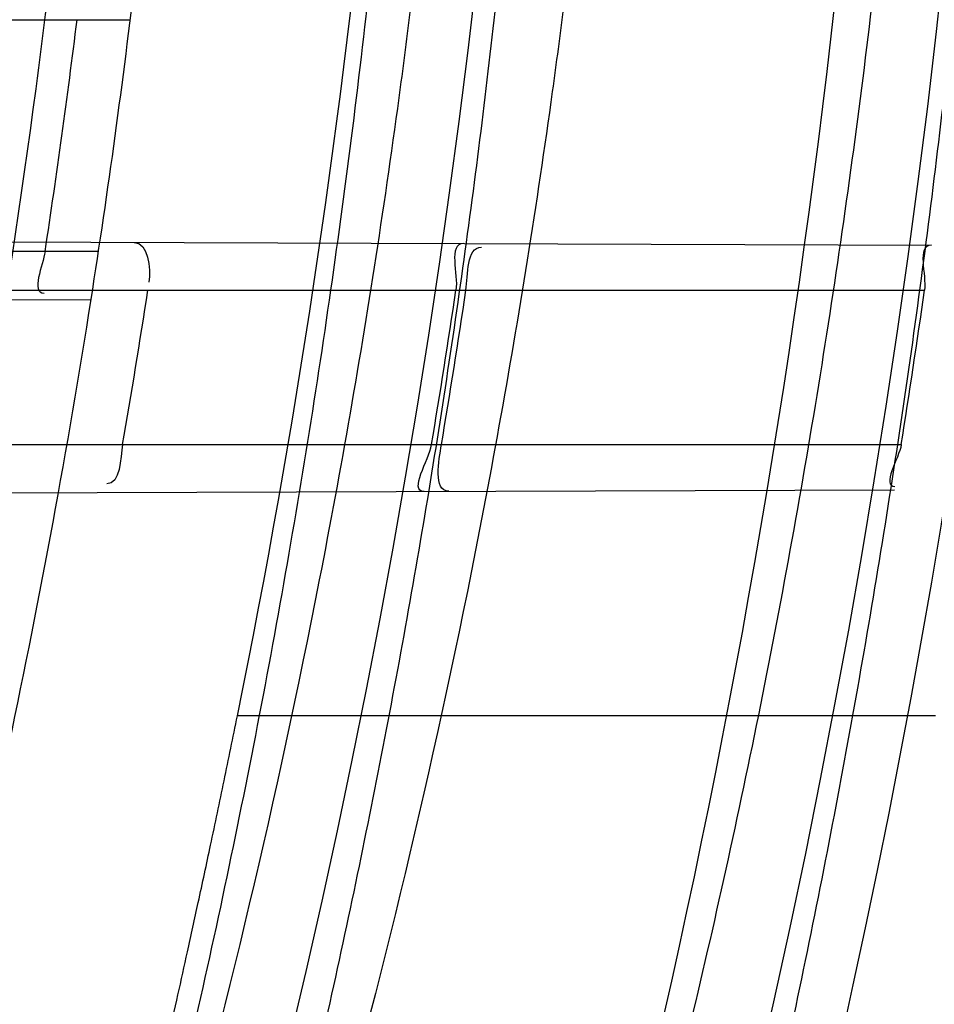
# Model space of a CAD drawing. Header units: millimetres. Extents: x 0 to 297, y 0 to 210.
# Tile 92 of 256: x 147.7758 to 147.8054, y 92.811 to 92.8429. Entities that reach past the tile are written whole.
import ezdxf

# ---------------------------------------------------------------- set-up
doc = ezdxf.new("R2010")
doc.units = ezdxf.units.MM
doc.header["$LTSCALE"] = 16.335
doc.layers.get('0').update_dxf_attribs({"linetype": 'CONTINUOUS'})
for name, color, linetype in [('01_GLOBAL', 7, 'CONTINUOUS'), ('INTFCLR_1', 7, 'CONTINUOUS'), ('INTFCLR_144815', 7, 'CONTINUOUS')]:
    doc.layers.add(name, color=color, linetype=linetype)

msp = doc.modelspace()

# ---------------------------------------------------------------- linework, layer by layer
at = {"color": 7, "linetype": 'Continuous'}
msp.add_circle((148.2308034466, 92.1164639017), 1.9, dxfattribs=at)
at = {"color": 9, "linetype": 'Continuous'}
msp.add_arc((148.2308034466, 92.1164639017), 1.8756493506, 92.9674534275, 177.0325465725, dxfattribs=at)
at = {"layer": '01_GLOBAL', "color": 7, "linetype": 'Continuous'}
msp.add_circle((148.2308034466, 92.1164639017), 1.925, dxfattribs=at)
at = {"layer": 'INTFCLR_1', "color": 9, "linetype": 'Continuous'}
for p, q in [((147.7619682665, 92.8428536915), (147.779366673, 92.8428536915)), ((147.7628370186, 92.8357059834), (147.8052889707, 92.8355577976)), ((147.7783371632, 92.83535369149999), (147.7608673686, 92.83535369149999)), ((147.7633292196, 92.83410369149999), (147.8050666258, 92.83410369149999)), ((147.7610803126, 92.8337452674), (147.7780983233, 92.8338046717)), ((147.7624559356, 92.8291036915), (147.804314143, 92.8291036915)), ((147.7613963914, 92.8274963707), (147.8040982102, 92.8276454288))]:
    msp.add_line(p, q, dxfattribs=at)
at = {"layer": 'INTFCLR_1', "color": 6, "linetype": 'Continuous'}
for centre, radius, start, end in [((147.5056636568, 92.8766036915), 0.3017258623, 270, 90.00000002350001), ((147.5056636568, 92.8766036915), 0.2867456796, 270, 90.00000002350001), ((147.5056636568, 92.8766036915), 0.2757760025, 351.0719019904, 353.2935009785), ((147.5058992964, 92.87660205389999), 0.2738336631, 351.3363934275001, 352.9206383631), ((147.5052493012, 92.8766028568), 0.2779559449, 350.1605823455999, 351.2050388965), ((147.505685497, 92.8766028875), 0.287379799, 350.4862845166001, 351.4956140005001), ((147.5059939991, 92.8766029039), 0.2873929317, 350.4867199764, 351.496002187), ((147.5056848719, 92.8766029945), 0.3023832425, 350.9623696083, 351.9204530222)]:
    msp.add_arc(centre, radius, start, end, dxfattribs=at)
at = {"layer": 'INTFCLR_1', "color": 9, "linetype": 'Continuous'}
msp.add_arc((147.5056636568, 92.8766036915), 0.2757760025, 348.0308689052, 351.0719019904, dxfattribs=at)
for points, knots in [([(147.7739207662, 92.7833025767), (147.7745143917, 92.7849178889), (147.775677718, 92.78817961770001), (147.7778942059, 92.7947943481), (147.7814905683, 92.8066675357), (147.7848253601, 92.820603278), (147.7870274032, 92.8330582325), (147.787953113, 92.83941797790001), (147.7884308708, 92.8430963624), (147.7895335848, 92.8523310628), (147.7906793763, 92.8681102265), (147.7904956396, 92.88672685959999), (147.789629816, 92.89879125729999), (147.7890851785, 92.90436193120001), (147.7886841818, 92.9080669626), (147.7874452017, 92.918066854), (147.7846320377, 92.9340794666), (147.7805782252, 92.9497128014), (147.7776786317, 92.9589915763), (147.7765880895, 92.96231049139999), (147.7749290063, 92.96719941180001), (147.771186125, 92.9774204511), (147.7647225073, 92.99242174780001), (147.7573615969, 93.00659423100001), (147.7522300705, 93.01531748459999), (147.74983173, 93.0192005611), (147.748238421, 93.02173172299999), (147.7439293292, 93.0283886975), (147.7367086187, 93.03860548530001), (147.7266787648, 93.0510431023), (147.7181834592, 93.0603660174), (147.7122490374, 93.0663251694), (147.7089678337, 93.0694802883), (147.7044151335, 93.07373538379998), (147.6980427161, 93.0793069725), (147.691144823, 93.084712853), (147.6867712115, 93.0878231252), (147.6846401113, 93.08925308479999), (147.683241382, 93.0901520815), (147.6819885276, 93.09091746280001), (147.6808874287, 93.09154948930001), (147.6799491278, 93.09203983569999), (147.6791251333, 93.09242738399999), (147.6784918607, 93.0926304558), (147.6779419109, 93.0927747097), (147.6776450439, 93.0924128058), (147.6779068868, 93.09190500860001), (147.678285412, 93.09126392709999), (147.678982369, 93.0903782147), (147.6799093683, 93.0892868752), (147.68099579, 93.0880857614), (147.6821866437, 93.08680384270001), (147.6839471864, 93.0849402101), (147.6864529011, 93.0823207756), (147.6911298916, 93.0774130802), (147.696237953, 93.07190717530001), (147.7008912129, 93.0666447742), (147.7037675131, 93.0632984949), (147.7083927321, 93.0578052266), (147.7154736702, 93.0489031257), (147.7247566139, 93.03595157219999), (147.731475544, 93.0253784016), (147.7358745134, 93.0178524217), (147.7388592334, 93.01255911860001), (147.7440084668, 93.0028972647), (147.7508853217, 92.9883069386), (147.755629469, 92.9761424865), (147.7578360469, 92.9698354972)], [0, 0, 0, 0, 0.0103792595, 0.0208842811, 0.0420721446, 0.0851858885, 0.1071984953, 0.1183380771, 0.123943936, 0.1295693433, 0.1744299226, 0.2192388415, 0.2417237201, 0.2473597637, 0.2529962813, 0.2641993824, 0.3081295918, 0.3509327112, 0.3614952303, 0.3667582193, 0.3720021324, 0.3926323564, 0.4323913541, 0.4704239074, 0.4888657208, 0.4934194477, 0.497950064, 0.5069039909, 0.5412450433, 0.5733438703, 0.6032118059, 0.6172673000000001, 0.6240601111, 0.6306649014, 0.6548506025, 0.6750843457, 0.6834913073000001, 0.6872123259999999, 0.6905622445, 0.6935176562, 0.6960693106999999, 0.6982084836, 0.6999280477, 0.7014829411, 0.7024060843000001, 0.7029587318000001, 0.7038763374, 0.7054334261, 0.7076628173, 0.7105600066, 0.714112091, 0.7174145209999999, 0.7211168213, 0.7295725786, 0.7392778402, 0.7620040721, 0.7748640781, 0.7816422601, 0.7886165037, 0.8181744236, 0.8502177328, 0.884679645, 0.8936796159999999, 0.902792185, 0.9213283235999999, 0.9597006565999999, 1, 1, 1, 1]), ([(147.6811764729, 93.0916036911), (147.6818287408, 93.0916035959), (147.6836257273, 93.09064726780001), (147.6857695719, 93.0894825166), (147.6878575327, 93.08815416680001), (147.690022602, 93.08673125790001), (147.6944669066, 93.0836295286), (147.7014777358, 93.0782474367), (147.7079605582, 93.07269628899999), (147.7125922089, 93.06845780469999), (147.7159282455, 93.06531718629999), (147.7219597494, 93.05938825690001), (147.730595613, 93.0501132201), (147.7407946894, 93.0377377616), (147.7481414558, 93.0275676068), (147.7525258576, 93.02094069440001), (147.75414614, 93.0184223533), (147.7565841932, 93.01456039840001), (147.7617989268, 93.0058880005), (147.7692817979, 92.99179533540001), (147.7758568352, 92.9768697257), (147.7796645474, 92.9666988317), (147.7813517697, 92.961835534), (147.7824604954, 92.9585349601), (147.7854073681, 92.94931094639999), (147.7895285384, 92.9337676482), (147.7923901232, 92.91783829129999), (147.7936501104, 92.9078915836), (147.7940578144, 92.90420708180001), (147.7946115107, 92.8986677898), (147.7954917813, 92.88667134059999), (147.7956786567, 92.8681563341), (147.7945135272, 92.85246501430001), (147.7933925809, 92.8432832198), (147.7929068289, 92.8396251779), (147.7919655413, 92.8333000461), (147.7897259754, 92.82091051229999), (147.7863346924, 92.80705067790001), (147.7826792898, 92.79524665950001), (147.7804259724, 92.7886688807), (147.7792433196, 92.78542534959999), (147.7786398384, 92.7838190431)], [0, 0, 0, 0, 0.0056084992, 0.016622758, 0.0214510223, 0.0268121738, 0.0389184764, 0.0680276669, 0.1027789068, 0.1122614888, 0.1220107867, 0.1421735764, 0.1849752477, 0.2309092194, 0.2799812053, 0.2927645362, 0.2992310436, 0.3057293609, 0.3320345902, 0.3862266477, 0.4428037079, 0.4721337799, 0.479586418, 0.4870651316, 0.5020714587, 0.5628449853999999, 0.6251697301, 0.6410581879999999, 0.6490513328, 0.6570434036, 0.6889243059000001, 0.7524504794, 0.8160576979, 0.8240355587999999, 0.8319861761, 0.8477866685, 0.8790166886, 0.9402183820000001, 0.9703167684, 0.9852456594, 1, 1, 1, 1]), ([(147.6811764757, 92.6616036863), (147.6810781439, 92.6616036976), (147.6808373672, 92.6616511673), (147.6808497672, 92.6620839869), (147.6811074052, 92.66252928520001), (147.6815528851, 92.66319115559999), (147.6822318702, 92.6640149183), (147.6835407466, 92.6654986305), (147.6855593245, 92.6676144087), (147.6883533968, 92.67047263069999), (147.6928736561, 92.67507601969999), (147.6978811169, 92.68027873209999), (147.7024841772, 92.6852758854), (147.7049756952, 92.68805332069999), (147.7064519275, 92.6897231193), (147.7103658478, 92.69419510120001), (147.7171547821, 92.70234315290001), (147.7265732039, 92.71484082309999), (147.7342592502, 92.7262958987), (147.7391039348, 92.7342592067), (147.7413524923, 92.7381219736), (147.7428653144, 92.74076896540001), (147.7470335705, 92.74827048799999), (147.7534974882, 92.7611245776), (147.7597854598, 92.7761068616), (147.7637211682, 92.7870999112), (147.7655837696, 92.7927940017), (147.7666180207, 92.7961131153), (147.7691666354, 92.8045735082), (147.7729221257, 92.8193173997), (147.7759956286, 92.83708214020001), (147.7773158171, 92.8488648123), (147.7777944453, 92.8543974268), (147.7780778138, 92.8581145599), (147.7786975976, 92.86830028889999), (147.7788639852, 92.8849640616), (147.7776820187, 92.90156740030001), (147.7764527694, 92.9116340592), (147.7759502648, 92.9152888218), (147.7751474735, 92.9207210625), (147.7731505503, 92.93223826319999), (147.7691057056, 92.949481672), (147.7648598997, 92.9628870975), (147.7625223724, 92.96940981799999)], [0, 0, 0, 0, 0.0008731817, 0.001718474, 0.0032338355, 0.0055641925, 0.0087322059, 0.0127298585, 0.0231213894, 0.0346993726, 0.0482226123, 0.08041255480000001, 0.0988155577, 0.1085507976, 0.1135449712, 0.1186069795, 0.1613231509, 0.207686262, 0.2575123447, 0.2837454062, 0.2904461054, 0.2972015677, 0.3108182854, 0.366650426, 0.4248609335, 0.4549769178, 0.4703146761, 0.4780576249, 0.4858477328, 0.5487775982, 0.6130123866, 0.6457680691, 0.6540347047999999, 0.6623246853, 0.6788711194, 0.7446474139, 0.8101273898, 0.8265053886, 0.8346996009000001, 0.8428861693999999, 0.8752668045, 0.9384714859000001, 1, 1, 1, 1])]:
    msp.add_open_spline(points, degree=3, knots=knots, dxfattribs=at)
at = {"layer": 'INTFCLR_1', "color": 6, "linetype": 'Continuous'}
for points, knots in [([(147.7024190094, 93.0916036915), (147.7018087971, 93.0916036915), (147.7029114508, 93.08950324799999), (147.7038583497, 93.08834455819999), (147.7054058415, 93.0863113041), (147.7073153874, 93.0840115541), (147.7097564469, 93.0810765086), (147.7126098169, 93.0776680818), (147.7156703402, 93.073960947), (147.7186923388, 93.0702356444), (147.721505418, 93.0666872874), (147.7240879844, 93.06335701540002), (147.7264364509, 93.0602594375), (147.7285589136, 93.05739951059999), (147.7304701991, 93.0547707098), (147.7321890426, 93.05236174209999), (147.7337330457, 93.05015870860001), (147.7351142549, 93.0481557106), (147.7363481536, 93.04633959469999), (147.7374498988, 93.04469533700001), (147.7384368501, 93.0432038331), (147.7393145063, 93.04186262), (147.740301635, 93.0403384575), (147.7413416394, 93.03871140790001), (147.7424164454, 93.0370044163), (147.7434051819, 93.03541431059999), (147.7444675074, 93.0336832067), (147.7454727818, 93.0320194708), (147.7463989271, 93.0304656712), (147.7472040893, 93.0291000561), (147.7480924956, 93.0275744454), (147.7490691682, 93.0258742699), (147.7501439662, 93.02397450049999), (147.7513258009, 93.02184928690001), (147.7526254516, 93.0194658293), (147.7540567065, 93.016782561), (147.7556293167, 93.01375936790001), (147.7573520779, 93.0103498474), (147.7592357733, 93.0064972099), (147.7612959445, 93.00212210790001), (147.7635459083, 92.9971289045), (147.7659975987, 92.99139551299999), (147.7686600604, 92.9847751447), (147.771540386, 92.9770580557), (147.7745995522, 92.96806700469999), (147.7776353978, 92.9580497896), (147.7804347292, 92.9474285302), (147.7828479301, 92.9366846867), (147.7848548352, 92.9259114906), (147.7864550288, 92.91515159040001), (147.7876568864, 92.9044033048), (147.7884643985, 92.8936919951), (147.7888848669, 92.883007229), (147.788923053, 92.8723658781), (147.7885832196, 92.8617581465), (147.7878679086, 92.85118540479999), (147.7867790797, 92.8406561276), (147.7853146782, 92.8301491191), (147.7834744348, 92.81967840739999), (147.7812492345, 92.80922126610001), (147.7786373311, 92.7987909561), (147.7756726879, 92.7885321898), (147.7725298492, 92.77894344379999), (147.7694333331, 92.7704309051), (147.7665578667, 92.7631606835), (147.763914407, 92.756913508), (147.7614912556, 92.751504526), (147.7592772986, 92.74679278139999), (147.7572566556, 92.7426627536), (147.7554148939, 92.7390284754), (147.7537381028, 92.7358200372), (147.7522167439, 92.7329849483), (147.7508394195, 92.7304773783), (147.7495919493, 92.72825221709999), (147.7484619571, 92.7262722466), (147.7474378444, 92.724505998), (147.7465123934, 92.7229325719), (147.7456788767, 92.7215330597), (147.7447260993, 92.71995062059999), (147.7436842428, 92.71824390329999), (147.7424549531, 92.71626272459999), (147.7413949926, 92.7145809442), (147.7404087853, 92.71303704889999), (147.7395314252, 92.7116777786), (147.7385421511, 92.7101629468), (147.7374297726, 92.7084808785), (147.7361816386, 92.706620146), (147.7347816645, 92.7045655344), (147.7332139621, 92.7023025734), (147.7314607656, 92.69981828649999), (147.7295082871, 92.69710583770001), (147.7273377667, 92.6941536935), (147.7249300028, 92.69095159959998), (147.7222786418, 92.6875081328), (147.7193828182, 92.6838337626), (147.7162651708, 92.67997262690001), (147.7130841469, 92.6761093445), (147.7101062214, 92.67254834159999), (147.7075479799, 92.66947614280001), (147.7055504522, 92.6670757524), (147.7039276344, 92.6649548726), (147.7029496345, 92.6637602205), (147.7017963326, 92.66160369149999), (147.7024190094, 92.66160369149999)], [0, 0, 0, 0, 0.0038604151, 0.0075016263, 0.0124785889, 0.0188917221, 0.0268498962, 0.0364677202, 0.04706947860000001, 0.0572444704, 0.0668187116, 0.0757144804, 0.08390538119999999, 0.0914099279, 0.098245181, 0.1044667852, 0.1101313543, 0.1152642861, 0.1198589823, 0.1240215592, 0.1277856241, 0.1311734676, 0.1341617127, 0.1392736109, 0.1433897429, 0.1469230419, 0.1511192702, 0.1562389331, 0.1592204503, 0.1625628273, 0.1662680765, 0.1703891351, 0.1749670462, 0.1800766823, 0.185772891, 0.1921413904, 0.1993155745, 0.2073310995, 0.2163076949, 0.2264451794, 0.2379233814, 0.250953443, 0.2658909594, 0.2830621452, 0.3030578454, 0.3259639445, 0.3492662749, 0.372530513, 0.3956109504, 0.4185782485, 0.4413347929, 0.4640172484, 0.48651927, 0.5089682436, 0.5313242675, 0.553647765, 0.5759939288, 0.5982772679, 0.6207473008, 0.6432362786, 0.6658996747, 0.6887559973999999, 0.7107777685, 0.7297237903, 0.7460531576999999, 0.7602331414, 0.7726347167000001, 0.7835467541, 0.7931663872, 0.8017211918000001, 0.8093215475, 0.8160683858, 0.8220758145, 0.8274205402, 0.8322066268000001, 0.8364980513, 0.8403368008, 0.8437547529, 0.8468031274, 0.8520223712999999, 0.8564046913, 0.8615533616, 0.8645986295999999, 0.8679945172, 0.8717882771, 0.8760445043, 0.8807522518, 0.8859628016, 0.8917731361, 0.8981681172, 0.9051985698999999, 0.9129160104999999, 0.9213486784, 0.9305434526, 0.9404096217, 0.9509435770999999, 0.9619432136, 0.9720502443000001, 0.9803711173, 0.9870628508, 0.9922716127, 0.99606073, 1, 1, 1, 1]), ([(147.7024190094, 92.66160369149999), (147.7031143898, 92.66160369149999), (147.7043203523, 92.6624163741), (147.7061744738, 92.6635325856), (147.7083002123, 92.66507723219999), (147.710928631, 92.6670898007), (147.7140582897, 92.6696593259), (147.7175074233, 92.6726544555), (147.7210070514, 92.6758564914), (147.724310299, 92.6790215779), (147.7273371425, 92.6820373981), (147.7300923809, 92.6848835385), (147.7325889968, 92.6875456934), (147.7348455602, 92.6900206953), (147.7368773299, 92.69230773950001), (147.7387011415, 92.69440843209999), (147.7403405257, 92.6963368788), (147.7418089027, 92.69809721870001), (147.74312239, 92.69969855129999), (147.7442950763, 92.7011505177), (147.7453447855, 92.7024683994), (147.7462981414, 92.7036803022), (147.7472372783, 92.7048876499), (147.7482377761, 92.70618954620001), (147.7492999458, 92.7075906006), (147.7503509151, 92.70899661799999), (147.7513832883, 92.71039607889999), (147.7524574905, 92.7118722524), (147.7536466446, 92.7135309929), (147.7549757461, 92.71541616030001), (147.7564609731, 92.7175638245), (147.7581179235, 92.7200131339), (147.7599603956, 92.72280467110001), (147.7620026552, 92.725988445), (147.7642665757, 92.7296344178), (147.7667734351, 92.73382309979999), (147.7695429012, 92.73865281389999), (147.7725956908, 92.7442536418), (147.7759494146, 92.7507780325), (147.7796263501, 92.7584542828), (147.7835547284, 92.7673916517), (147.7874822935, 92.777309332), (147.7911546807, 92.7877658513), (147.7944163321, 92.7983650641), (147.7972390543, 92.8090034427), (147.7996322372, 92.81966957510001), (147.8015947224, 92.830307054), (147.8031423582, 92.84094476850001), (147.8042785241, 92.8515373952), (147.8050140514, 92.86210180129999), (147.805355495, 92.8726275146), (147.8053083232, 92.8831163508), (147.8048760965, 92.8935745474), (147.8040611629, 92.9039954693), (147.8028633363, 92.9143835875), (147.8012816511, 92.9247373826), (147.799316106, 92.935041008), (147.7969588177, 92.94531754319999), (147.7942058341, 92.9555541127), (147.7910435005, 92.9657625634), (147.7874805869, 92.97589100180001), (147.7836594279, 92.98555735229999), (147.7798256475, 92.9943126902), (147.7762354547, 93.0018480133), (147.7729615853, 93.0082575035), (147.7699846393, 93.0137592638), (147.767284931, 93.01850609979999), (147.7648405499, 93.0226260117), (147.7626315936, 93.0262165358), (147.7606351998, 93.029359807), (147.7588346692, 93.032115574), (147.7572125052, 93.0345383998), (147.7557564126, 93.0366668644), (147.7544486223, 93.0385420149), (147.7532796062, 93.0401903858), (147.7522307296, 93.04164776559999), (147.7512884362, 93.0429399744), (147.7503875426, 93.0441606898), (147.749451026, 93.0454152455), (147.7484191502, 93.0467800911), (147.7473563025, 93.048166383), (147.7462900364, 93.04953808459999), (147.7452102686, 93.0509094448), (147.7440251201, 93.0523937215), (147.7427013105, 93.0540257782), (147.7412185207, 93.05582248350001), (147.7395625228, 93.05779146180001), (147.7377136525, 93.05994306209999), (147.7356554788, 93.0622827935), (147.733366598, 93.0648176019), (147.7308303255, 93.0675463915), (147.7280323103, 93.07046241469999), (147.7249547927, 93.0735545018), (147.7215984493, 93.0767954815), (147.7180191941, 93.0800963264), (147.7144644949, 93.08320501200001), (147.7112102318, 93.085894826), (147.7084715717, 93.08800309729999), (147.7062664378, 93.089614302), (147.7043599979, 93.09076625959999), (147.7031273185, 93.0916036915), (147.7024190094, 93.0916036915)], [0, 0, 0, 0, 0.0042187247, 0.0081401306, 0.0133978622, 0.0200459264, 0.0282638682, 0.0379443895, 0.0477615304, 0.05703690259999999, 0.0656973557, 0.0736821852, 0.0810680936, 0.0878383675, 0.0940009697, 0.0996271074, 0.1047154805, 0.1093563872, 0.1135342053, 0.1172803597, 0.1206792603, 0.1237557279, 0.1266349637, 0.1299589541, 0.1337168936, 0.1373013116, 0.1406085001, 0.1442672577, 0.148377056, 0.1529904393, 0.1582606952, 0.164218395, 0.1709303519, 0.1785521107, 0.1871652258, 0.1969659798, 0.2081658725, 0.2209392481, 0.2356613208, 0.2526660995, 0.2725685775, 0.2948769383, 0.3173640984, 0.3397873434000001, 0.3621386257, 0.3841211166, 0.4060891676, 0.4277469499, 0.4493218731, 0.470705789, 0.4919793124, 0.5131981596, 0.5343255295, 0.5554668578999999, 0.5765984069, 0.5977513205, 0.6189954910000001, 0.6402209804, 0.6617015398, 0.6832900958, 0.7050415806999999, 0.7268239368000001, 0.7463339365, 0.7630160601, 0.7774553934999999, 0.7899931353, 0.8009638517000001, 0.8105830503, 0.8190545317, 0.8265380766, 0.8331730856, 0.8390248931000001, 0.8442268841, 0.8488182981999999, 0.8528943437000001, 0.8564866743, 0.8597116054, 0.8625968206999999, 0.8656908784, 0.8692094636, 0.8729771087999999, 0.8762884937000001, 0.879749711, 0.8835661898, 0.8878115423, 0.8924986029, 0.8976989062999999, 0.9034198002, 0.9097088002, 0.9166034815, 0.9241390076, 0.9323094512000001, 0.9411199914, 0.9506041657, 0.9606137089, 0.9706541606, 0.9792553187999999, 0.9862062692, 0.9916647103, 0.9957028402, 1, 1, 1, 1])]:
    msp.add_open_spline(points, degree=3, knots=knots, dxfattribs=at)
for points in [[(147.779491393, 92.8356478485), (147.7799494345, 92.83564624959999), (147.7800371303, 92.8348113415), (147.7799670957, 92.83435868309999)], [(147.790148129, 92.83561064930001), (147.7896393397, 92.83561242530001), (147.7899806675, 92.83460688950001), (147.7899054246, 92.83410369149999)], [(147.7766084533, 92.83535369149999), (147.776540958, 92.8349107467), (147.7761299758, 92.83400829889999), (147.7765780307, 92.8340098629)], [(147.7902272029, 92.83410369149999), (147.7902999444, 92.8345901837), (147.7902393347, 92.835492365), (147.7907312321, 92.83549064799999)], [(147.8052889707, 92.8355577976), (147.804798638, 92.8355595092), (147.8051355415, 92.83458916), (147.8050666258, 92.83410369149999)], [(147.7791166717, 92.8291036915), (147.7790386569, 92.8286538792), (147.7790583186, 92.8278361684), (147.7786017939, 92.8278345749)], [(147.7888768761, 92.82759229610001), (147.7883669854, 92.82759051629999), (147.7890284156, 92.8286008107), (147.7891126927, 92.8291036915)], [(147.7896696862, 92.8275950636), (147.7891607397, 92.82759328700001), (147.7893503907, 92.82860174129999), (147.7894345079, 92.8291036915)], [(147.804314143, 92.8291036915), (147.804242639, 92.8286541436), (147.8036541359, 92.8277519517), (147.804109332, 92.8277535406)]]:
    msp.add_open_spline(points, degree=3, dxfattribs=at)
at = {"layer": 'INTFCLR_144815', "color": 9, "linetype": 'Continuous'}
msp.add_line((147.8054269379, 92.8203278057), (147.7828336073, 92.8203278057), dxfattribs=at)
at = {"layer": 'INTFCLR_144815', "color": 6, "linetype": 'Continuous'}
for radius in [0.3190566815, 0.3040475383]:
    msp.add_circle((147.5056636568, 92.8766036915), radius, dxfattribs=at)
for radius, start, end in [(0.4398395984, 313.9937911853, 154.5150993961), (0.3241269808, 308.490992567, 51.50900743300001), (0.3391361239, 316.9838592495, 43.0161407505), (0.3200091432, 313.9992414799, 46.00075850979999), (0.2983582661, 345.8961331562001, 14.1038668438), (0.2828253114, 348.5228250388, 11.4771749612)]:
    msp.add_arc((147.5056636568, 92.8766036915), radius, start, end, dxfattribs=at)
at = {"layer": 'INTFCLR_144815', "color": 9, "linetype": 'Continuous'}
for centre, radius, start, end in [((147.5056636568, 92.8766036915), 0.4080560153, 292.4997540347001, 54.0964566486), ((147.5056765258, 92.87660676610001), 0.3618850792, 311.2505121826, 48.7494878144), ((147.5056636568, 92.87660369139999), 0.3298406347, 314.0862202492, 45.9137797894), ((147.5056636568, 92.8766036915), 0.3219531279, 313.8592910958, 46.1407088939), ((147.5056636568, 92.8766036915), 0.3198467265, 314.0319604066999, 45.9680396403), ((147.5056636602, 92.8766036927), 0.3681108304, 292.4997540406, 16.610836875)]:
    msp.add_arc(centre, radius, start, end, dxfattribs=at)
at = {"layer": 'INTFCLR_144815', "color": 6, "linetype": 'Continuous'}
for points, knots in [([(147.7284687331, 92.65410377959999), (147.7281248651, 92.65411009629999), (147.7284667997, 92.6553861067), (147.7289335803, 92.6559818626), (147.7294381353, 92.656793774), (147.7299269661, 92.65749477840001), (147.7305020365, 92.6583039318), (147.731162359, 92.6592026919), (147.7319099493, 92.66020143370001), (147.7327456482, 92.66130133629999), (147.7336709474, 92.66250732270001), (147.7346879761, 92.6638247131), (147.7357985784, 92.6652591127), (147.7370029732, 92.6668144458), (147.7382990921, 92.66849222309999), (147.7396836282, 92.6702928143), (147.7411548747, 92.6722190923), (147.7427145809, 92.6742789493), (147.7443650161, 92.6764816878), (147.746103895, 92.67883130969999), (147.7479255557, 92.6813277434), (147.749823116, 92.6839695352), (147.7517910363, 92.68675738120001), (147.7538223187, 92.689690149), (147.7559091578, 92.6927656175), (147.7580430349, 92.6959804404), (147.760214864, 92.6993301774), (147.7624151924, 92.7028094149), (147.7646343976, 92.70641190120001), (147.7668628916, 92.71013072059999), (147.7690913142, 92.71395848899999), (147.7713106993, 92.7178875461), (147.7735126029, 92.7219101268), (147.7756891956, 92.72601851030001), (147.7778333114, 92.73020512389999), (147.7799384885, 92.73446266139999), (147.781998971, 92.73878415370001), (147.7840096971, 92.7431630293), (147.785966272, 92.7475931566), (147.7878649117, 92.7520688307), (147.7897023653, 92.75658470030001), (147.7914762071, 92.7611366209), (147.7931808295, 92.76571122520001), (147.7948144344, 92.7703031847), (147.7963777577, 92.7749136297), (147.7978725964, 92.77954824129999), (147.7992992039, 92.7842086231), (147.8006556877, 92.7888890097), (147.801941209, 92.79358669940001), (147.803154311, 92.79829575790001), (147.8042942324, 92.8030117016), (147.8053612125, 92.8077336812), (147.806355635, 92.81246156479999), (147.8072778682, 92.8171953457), (147.8081281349, 92.82193449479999), (147.8089065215, 92.8266777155), (147.8096131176, 92.831423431), (147.8102481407, 92.8361706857), (147.8108118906, 92.84091921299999), (147.8113046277, 92.8456686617), (147.8117265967, 92.8504187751), (147.8120780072, 92.8551692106), (147.8123590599, 92.8599199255), (147.812569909, 92.86467073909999), (147.8127106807, 92.8694216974), (147.8127814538, 92.87417265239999), (147.8127822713, 92.87892366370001), (147.8127131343, 92.88367460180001), (147.8125740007, 92.8884255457), (147.8123647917, 92.8931763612), (147.8120853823, 92.8979270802), (147.8117356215, 92.9026774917), (147.8113153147, 92.90742751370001), (147.8108242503, 92.91217686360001), (147.8102621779, 92.9169253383), (147.8096288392, 92.921672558), (147.8089239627, 92.9264180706), (147.8081472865, 92.93116125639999), (147.8072985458, 92.9359014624), (147.8063774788, 92.9406379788), (147.8053839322, 92.9453695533), (147.804317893, 92.950094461), (147.8031794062, 92.9548110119), (147.8019684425, 92.9595180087), (147.8006848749, 92.96421469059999), (147.7993287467, 92.9688997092), (147.7979004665, 92.97357066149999), (147.7964007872, 92.97822446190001), (147.7948306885, 92.98285783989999), (147.7931912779, 92.987467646), (147.7914839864, 92.9920503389), (147.7897106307, 92.9966019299), (147.7878734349, 93.00111803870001), (147.7859750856, 93.0055938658), (147.7840187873, 93.01002417), (147.7820083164, 93.01440325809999), (147.7799480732, 93.0187249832), (147.7778431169, 93.02298277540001), (147.7756991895, 93.02716968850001), (147.773522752, 93.0312784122), (147.7713209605, 93.0353013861), (147.7691016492, 93.0392308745), (147.7668732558, 93.0430591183), (147.7646447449, 93.04677845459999), (147.7624254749, 93.0503814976), (147.7602250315, 93.0538613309), (147.7580530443, 93.0572116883), (147.7559189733, 93.0604271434), (147.7538319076, 93.0635032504), (147.7518003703, 93.06643665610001), (147.7498321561, 93.0692251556), (147.7479341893, 93.0718677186), (147.7461124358, 93.07436445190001), (147.7443718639, 93.076716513), (147.7427164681, 93.07892596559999), (147.7411492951, 93.0809956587), (147.7396725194, 93.0829290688), (147.7382875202, 93.0847301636), (147.7369950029, 93.086403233), (147.7357951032, 93.08795275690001), (147.7346874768, 93.08938331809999), (147.7336714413, 93.09069941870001), (147.7327460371, 93.0919055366), (147.7319101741, 93.0930056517), (147.7311625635, 93.0940044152), (147.7305021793, 93.0949032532), (147.72992705, 93.09571248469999), (147.7294381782, 93.0964135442), (147.7289336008, 93.0972254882), (147.7284668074, 93.0978212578), (147.728124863, 93.0990972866), (147.7284687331, 93.0991036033)], [0, 0, 0, 0, 0.0021236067, 0.0044659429, 0.005996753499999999, 0.007775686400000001, 0.0098091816, 0.0121043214, 0.0146687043, 0.0175100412, 0.0206343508, 0.0240542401, 0.0277864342, 0.0318356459, 0.0362005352, 0.040877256, 0.0458603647, 0.0511668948, 0.0568307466, 0.06285557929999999, 0.0692156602, 0.07591263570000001, 0.0829392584, 0.09028590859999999, 0.0979403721, 0.1058876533, 0.114110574, 0.1225900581, 0.1313055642, 0.140235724, 0.1493588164, 0.1586532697, 0.1680981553, 0.1776734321, 0.1873601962, 0.1971407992, 0.2069991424, 0.2169205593, 0.2268918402, 0.236901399, 0.2469387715, 0.256994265, 0.2670652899, 0.2770813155, 0.2870874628, 0.2971238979, 0.3071487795, 0.3171804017, 0.3272115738, 0.3372204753, 0.347205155, 0.3571681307, 0.3671107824, 0.3770356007, 0.3869457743, 0.396839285, 0.4067137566, 0.4165706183, 0.4264117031, 0.436238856, 0.4460529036, 0.4558561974, 0.465649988, 0.4754369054, 0.4852183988, 0.4949970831, 0.5047743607, 0.514552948, 0.5243342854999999, 0.5341210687, 0.5439147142, 0.5537177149, 0.5635313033, 0.5733577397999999, 0.5831983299, 0.5930548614, 0.6029285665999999, 0.6128203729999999, 0.6227310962, 0.6326618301, 0.642613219, 0.6525827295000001, 0.6625684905, 0.6725713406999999, 0.6825918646, 0.692631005, 0.7026858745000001, 0.7127502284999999, 0.7228203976, 0.7328919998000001, 0.7429592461, 0.7530154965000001, 0.7630529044, 0.7730624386, 0.783033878, 0.7929554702, 0.8028140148, 0.8125949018, 0.8222819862, 0.8318577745, 0.8413032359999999, 0.8505983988, 0.8597223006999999, 0.868653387, 0.8773699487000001, 0.8858505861, 0.894074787, 0.9020233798, 0.9096791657, 0.9170272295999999, 0.9240552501, 0.9307537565, 0.9371162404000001, 0.9431389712, 0.9488208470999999, 0.9541629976, 0.959168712, 0.963842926, 0.9681919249, 0.9722229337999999, 0.9759438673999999, 0.9793632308, 0.9824892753, 0.9853304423, 0.9878949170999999, 0.9901903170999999, 0.992224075, 0.994003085, 0.9955339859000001, 0.9978763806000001, 1, 1, 1, 1]), ([(147.7357237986, 93.0916036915), (147.7353758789, 93.0916036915), (147.7356994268, 93.09031299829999), (147.7361425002, 93.0896962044), (147.7366231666, 93.08886737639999), (147.7370888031, 93.0881506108), (147.737636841, 93.0873240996), (147.7382660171, 93.08640637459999), (147.7389780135, 93.08538740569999), (147.7397734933, 93.08426604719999), (147.740653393, 93.08303795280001), (147.7416183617, 93.0816995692), (147.742668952, 93.0802468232), (147.7438053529, 93.07867577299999), (147.7450274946, 93.076982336), (147.7463347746, 93.0751626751), (147.7477261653, 93.0732130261), (147.7491999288, 93.0711300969), (147.7507536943, 93.06891097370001), (147.7523842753, 93.0665534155), (147.7540876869, 93.06405588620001), (147.755859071, 93.0614177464), (147.7576927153, 93.05863933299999), (147.7595821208, 93.05572198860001), (147.7615200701, 93.0526681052), (147.7634987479, 93.04948109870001), (147.7655098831, 93.0461653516), (147.7675449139, 93.0427261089), (147.7695951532, 93.0391693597), (147.7716519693, 93.0355016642), (147.7737069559, 93.0317299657), (147.7757520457, 93.0278614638), (147.7777796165, 93.02390347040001), (147.7797825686, 93.0198632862), (147.7817543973, 93.01574804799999), (147.783689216, 93.01156464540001), (147.785581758, 93.0073196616), (147.7874273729, 93.0030193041), (147.7892219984, 92.99866937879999), (147.7909621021, 92.9942753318), (147.7926447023, 92.9898420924), (147.7942672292, 92.9853743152), (147.7958276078, 92.98087605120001), (147.7973240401, 92.9763512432), (147.7987551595, 92.9718031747), (147.8001197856, 92.9672351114), (147.8014170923, 92.9626496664), (147.8026463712, 92.958049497), (147.8038071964, 92.9534366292), (147.8048992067, 92.948813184), (147.8059222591, 92.944180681), (147.8068762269, 92.9395408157), (147.8077611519, 92.9348946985), (147.8085770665, 92.9302436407), (147.8093241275, 92.92558837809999), (147.8100024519, 92.92092994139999), (147.8106122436, 92.91626881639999), (147.8111536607, 92.9116057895), (147.8116269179, 92.90694109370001), (147.812032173, 92.9022753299), (147.8123696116, 92.897608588), (147.8126393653, 92.8929413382), (147.8128415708, 92.8882735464), (147.8129763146, 92.88360558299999), (147.8130436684, 92.8789373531), (147.8130436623, 92.8742691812), (147.8129762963, 92.8696009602), (147.8128415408, 92.8649330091), (147.812639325, 92.8602652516), (147.8123695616, 92.85559802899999), (147.8120321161, 92.85093134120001), (147.8116268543, 92.84626561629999), (147.8111535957, 92.84160099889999), (147.8106121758, 92.8369380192), (147.8100023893, 92.8322769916), (147.809324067, 92.8276186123), (147.8085770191, 92.82296346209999), (147.8077611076, 92.8183124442), (147.8068762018, 92.81366644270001), (147.8059222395, 92.80902661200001), (147.8048992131, 92.8043942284), (147.8038072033, 92.79977078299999), (147.8026464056, 92.79515801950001), (147.8014171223, 92.79055782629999), (147.8001198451, 92.7859724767), (147.7987552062, 92.7814043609), (147.7973241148, 92.7768563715), (147.7958276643, 92.77233149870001), (147.7942673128, 92.76783330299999), (147.7926447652, 92.76336546), (147.7909621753, 92.7589322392), (147.7892220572, 92.7545381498), (147.7874274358, 92.7501882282), (147.7855818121, 92.7458878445), (147.7836892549, 92.7416428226), (147.7817544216, 92.73745938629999), (147.7797825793, 92.7333441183), (147.7777796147, 92.7293039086), (147.7757520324, 92.7253458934), (147.7737069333, 92.7214773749), (147.7716519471, 92.71770567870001), (147.7695951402, 92.7140380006), (147.7675449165, 92.7104812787), (147.7655099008, 92.70704206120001), (147.763498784, 92.7037263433), (147.7615201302, 92.7005393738), (147.7595822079, 92.69748553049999), (147.7576928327, 92.6945682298), (147.7558592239, 92.6917898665), (147.7540878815, 92.68915178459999), (147.7523844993, 92.6866542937), (147.7507539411, 92.684296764), (147.7492001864, 92.68207765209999), (147.7477264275, 92.6799947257), (147.7463350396, 92.67804507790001), (147.7450277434, 92.6762253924), (147.7438055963, 92.6745319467), (147.7426691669, 92.6729608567), (147.7416185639, 92.67150809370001), (147.7406535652, 92.67016966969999), (147.7397736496, 92.6689415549), (147.7389781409, 92.6678201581), (147.7382661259, 92.6668011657), (147.7376369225, 92.6658834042), (147.7370888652, 92.6650568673), (147.7366232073, 92.664340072), (147.7361425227, 92.6635112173), (147.735699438, 92.66289440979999), (147.7353758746, 92.66160369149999), (147.7357237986, 92.66160369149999)], [0, 0, 0, 0, 0.0022415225, 0.0046949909, 0.0062948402, 0.0081515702, 0.0102713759, 0.0126610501, 0.0153273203, 0.0182777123, 0.0215194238, 0.0250604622, 0.0289080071, 0.0330699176, 0.0375525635, 0.0423627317, 0.0475050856, 0.0529841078, 0.05880161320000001, 0.0649581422, 0.07145189, 0.07827835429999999, 0.08543053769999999, 0.0928988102, 0.1006709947, 0.1087324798, 0.1170666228, 0.1256550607, 0.1344781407, 0.1435153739, 0.1527460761, 0.1621498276, 0.1717063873, 0.1813963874, 0.1912015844, 0.2011049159, 0.2110906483, 0.2211444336, 0.2312534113, 0.241406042, 0.2515916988, 0.2618021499, 0.2720286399, 0.2822654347, 0.2925056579, 0.3027455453, 0.312979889, 0.3232065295, 0.3334216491, 0.3436244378, 0.3538122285, 0.3639852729, 0.3741416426, 0.3842825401, 0.3944068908, 0.4045165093, 0.4146106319, 0.4246916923, 0.4347594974, 0.444816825, 0.4548636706, 0.4649030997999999, 0.474935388, 0.4849637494, 0.494988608, 0.5050132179, 0.5150380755, 0.5250663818, 0.5350986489, 0.5451379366, 0.5551847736, 0.565241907, 0.5753096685, 0.5853904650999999, 0.5954845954, 0.6055938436, 0.615718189, 0.6258587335, 0.636015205, 0.6461877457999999, 0.6563757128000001, 0.6665780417, 0.6767934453, 0.6870195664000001, 0.6972543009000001, 0.7074936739, 0.7177343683, 0.7279706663, 0.7381976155, 0.7484076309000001, 0.7585937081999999, 0.7687462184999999, 0.7788551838, 0.7889090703, 0.7988948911, 0.808798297, 0.8186035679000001, 0.82829363, 0.8378502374, 0.8472540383, 0.8564847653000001, 0.8655219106, 0.8743449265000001, 0.8829333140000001, 0.8912673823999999, 0.8993287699, 0.9071008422, 0.9145690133, 0.9217210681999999, 0.9285473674, 0.9350409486, 0.9411974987, 0.9470149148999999, 0.9524939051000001, 0.9576363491, 0.9624464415, 0.9669292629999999, 0.9710911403, 0.9749388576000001, 0.9784798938, 0.9817217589, 0.9846721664, 0.9873385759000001, 0.9897282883, 0.9918482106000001, 0.9937049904, 0.9953049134, 0.9977584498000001, 1, 1, 1, 1]), ([(147.7930286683, 92.8766036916), (147.7930286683, 92.87365185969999), (147.7929418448, 92.8677449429), (147.7925510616, 92.8588860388), (147.7918988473, 92.850026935), (147.7909832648, 92.8411683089), (147.7898024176, 92.8323115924), (147.7883542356, 92.823459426), (147.78663577, 92.8146158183), (147.7846446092, 92.8057865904), (147.7823800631, 92.7969797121), (147.7798403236, 92.7882070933), (147.7770278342, 92.7794826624), (147.7739451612, 92.7708246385), (147.7706006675, 92.76225608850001), (147.7670056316, 92.7538045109), (147.7631791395, 92.74550420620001), (147.7591475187, 92.7373952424), (147.7549462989, 92.7295251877), (147.7506219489, 92.72194611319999), (147.7462311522, 92.7147136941), (147.7418401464, 92.70788457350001), (147.7375209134, 92.7015108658), (147.7333466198, 92.6956354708), (147.7293849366, 92.6902872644), (147.7256928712, 92.6854776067), (147.7223132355, 92.681202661), (147.719272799, 92.6774445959), (147.7165878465, 92.6741754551), (147.7142575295, 92.6713602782), (147.7122827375, 92.6689721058), (147.7106428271, 92.6669506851), (147.7093543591, 92.6653473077), (147.7083339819, 92.66391942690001), (147.7076676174, 92.6630872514), (147.7070414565, 92.66160369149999), (147.7074681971, 92.66160369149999)], [0, 0, 0, 0, 0.0374136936, 0.0748639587, 0.1123780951, 0.1499879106, 0.1877264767, 0.2256114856, 0.2636616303, 0.3018965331, 0.3403130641, 0.3789003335, 0.4176356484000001, 0.4564792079, 0.4953691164, 0.5342020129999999, 0.5728718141, 0.611197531, 0.6489667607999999, 0.6859303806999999, 0.721782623, 0.7561939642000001, 0.788825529, 0.8193610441, 0.8475376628, 0.8731799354, 0.8962089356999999, 0.9166076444, 0.9344457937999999, 0.9498358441, 0.9629038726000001, 0.9737937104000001, 0.9826269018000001, 0.9895233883, 0.9945911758, 1, 1, 1, 1]), ([(147.7213403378, 92.65410377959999), (147.7210071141, 92.6541098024), (147.7213359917, 92.6553531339), (147.7218077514, 92.6559237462), (147.7223120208, 92.6567115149), (147.7228022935, 92.6573910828), (147.7233789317, 92.65817632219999), (147.7240414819, 92.6590487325), (147.7247918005, 92.66001853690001), (147.7256308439, 92.66108688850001), (147.7265597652, 92.66225816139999), (147.7275795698, 92.6635360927), (147.7286913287, 92.6649251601), (147.7298959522, 92.66642999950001), (147.7311942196, 92.66805558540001), (147.7325865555, 92.6698069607), (147.7340730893, 92.6716893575), (147.7356532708, 92.6737077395), (147.7373256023, 92.6758664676), (147.7390872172, 92.67816872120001), (147.7409338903, 92.6806164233), (147.7428603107, 92.6832104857), (147.7448603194, 92.685951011), (147.7469269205, 92.68883718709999), (147.7490522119, 92.6918670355), (147.7512274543, 92.6950373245), (147.7534432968, 92.69834369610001), (147.755689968, 92.7017807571), (147.7579575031, 92.70534224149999), (147.760235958, 92.7090211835), (147.7625156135, 92.7128101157), (147.7647871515, 92.71670126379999), (147.7670417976, 92.7206867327), (147.769271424, 92.7247586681), (147.771468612, 92.72890938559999), (147.7736266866, 92.73313148), (147.7757397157, 92.7374178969), (147.7778024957, 92.7417619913), (147.7798105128, 92.7461575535), (147.7817598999, 92.7505988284), (147.783647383, 92.7550805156), (147.7854702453, 92.7595978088), (147.7872262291, 92.76414628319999), (147.7889135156, 92.76872195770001), (147.7905306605, 92.7733212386), (147.7920765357, 92.7779408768), (147.7935503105, 92.78257800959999), (147.7949513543, 92.7872299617), (147.7962792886, 92.79189450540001), (147.7975338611, 92.7965695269), (147.7987150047, 92.8012533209), (147.7998227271, 92.8059442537), (147.8008571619, 92.8106410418), (147.8018184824, 92.8153424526), (147.8027069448, 92.8200475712), (147.8035228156, 92.8247555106), (147.8042664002, 92.82946561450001), (147.8049379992, 92.8341772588), (147.8055379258, 92.83889001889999), (147.8060664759, 92.8436035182), (147.8065239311, 92.84831749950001), (147.8069105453, 92.8530317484), (147.8072265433, 92.85774612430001), (147.8074721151, 92.8624605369), (147.8076474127, 92.8671749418), (147.8077525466, 92.87188931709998), (147.8077759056, 92.8750323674), (147.8077759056, 92.87660369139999)], [0, 0, 0, 0, 0.0040984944, 0.008657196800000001, 0.0116427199, 0.0151159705, 0.0190904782, 0.0235807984, 0.0286007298, 0.0341649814, 0.0402875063, 0.046984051, 0.05427110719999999, 0.0621670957, 0.0706888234, 0.0798547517, 0.0896814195, 0.1001853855, 0.1113776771, 0.1232622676, 0.1358345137, 0.1490837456, 0.1629968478, 0.1775559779, 0.1927364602, 0.2085082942, 0.2248364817, 0.2416821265, 0.2590032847, 0.276756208, 0.2948964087, 0.3133796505, 0.3321629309, 0.351205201, 0.3704678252, 0.3899149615, 0.4095138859, 0.4292348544, 0.4490512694, 0.4689395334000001, 0.4888788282, 0.5088510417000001, 0.5288411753, 0.5488351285, 0.5688220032, 0.588792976, 0.6087392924, 0.6286557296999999, 0.648536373, 0.6683785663, 0.6881787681, 0.7079363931, 0.7276497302, 0.747319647, 0.7669461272, 0.7865313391, 0.8060763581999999, 0.8255838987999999, 0.8450563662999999, 0.8644971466, 0.8839093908, 0.9032968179, 0.9226632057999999, 0.9420124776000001, 0.9613488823, 0.9806766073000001, 1, 1, 1, 1]), ([(147.7410646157, 92.6666953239), (147.7404495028, 92.6667060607), (147.7414902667, 92.6687506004), (147.7422383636, 92.669998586), (147.7435068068, 92.67199377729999), (147.7450324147, 92.67425719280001), (147.7469644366, 92.6770809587), (147.749250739, 92.6803970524), (147.7518249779, 92.6841593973), (147.7544960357, 92.6881195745), (147.7570670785, 92.6920129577), (147.7594260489, 92.69565973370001), (147.7615657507, 92.6990429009), (147.7634969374, 92.7021624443), (147.7652378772, 92.7050307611), (147.7667974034, 92.7076504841), (147.7681918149, 92.7100343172), (147.7694356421, 92.71219608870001), (147.770554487, 92.71417062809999), (147.7716380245, 92.71610900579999), (147.7727354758, 92.71810146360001), (147.7738302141, 92.72012141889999), (147.7748430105, 92.7220188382), (147.7757359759, 92.7237158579), (147.7765233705, 92.7252307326), (147.7772180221, 92.72658178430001), (147.7778635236, 92.7278499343), (147.7785130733, 92.7291394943), (147.7792189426, 92.7305559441), (147.7799993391, 92.73214104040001), (147.7808643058, 92.73392194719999), (147.781823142, 92.7359274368), (147.7828847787, 92.7381880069), (147.7840568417, 92.7407345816), (147.7853513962, 92.7436131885), (147.7867767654, 92.7468694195), (147.7883442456, 92.7505617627), (147.7900690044, 92.7547703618), (147.7919653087, 92.7595946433), (147.7940438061, 92.7651545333), (147.7963075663, 92.77157823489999), (147.7987602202, 92.779058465), (147.801338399, 92.78766065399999), (147.8038697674, 92.79709545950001), (147.8061867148, 92.8069390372), (147.8081973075, 92.8168443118), (147.8098957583, 92.8267823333), (147.8112827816, 92.83673854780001), (147.8123599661, 92.8467181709), (147.8131265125, 92.85669328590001), (147.813584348, 92.86665864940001), (147.8136860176, 92.8732924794), (147.8136860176, 92.87660369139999)], [0, 0, 0, 0, 0.0081673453, 0.0154284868, 0.025145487, 0.0374546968, 0.0524606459, 0.0702814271, 0.0910268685, 0.1129482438, 0.1337055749, 0.1529641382, 0.1706077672, 0.186847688, 0.2016713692, 0.2151515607, 0.2273221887, 0.2383348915, 0.2482619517, 0.2574513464, 0.2678158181, 0.2784602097, 0.2879526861, 0.2963692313, 0.3039179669, 0.3106181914, 0.316537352, 0.3228091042, 0.3297871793, 0.3375473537, 0.3462645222, 0.3560710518, 0.3670580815, 0.3794198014, 0.3932872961, 0.4089598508, 0.4266081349, 0.4465389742, 0.4693403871, 0.4954216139, 0.5253358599, 0.5597543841, 0.5999196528, 0.6445403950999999, 0.6894180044, 0.7341505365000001, 0.7787008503, 0.8232446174, 0.8675822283, 0.911936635, 0.9560410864, 1, 1, 1, 1]), ([(147.8284438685, 92.8766036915), (147.8284438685, 92.87331672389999), (147.8283379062, 92.8667352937), (147.8278604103, 92.8568643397), (147.8270625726, 92.84699248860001), (147.8259426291, 92.8371269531), (147.8244981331, 92.8272723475), (147.822726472, 92.81743526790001), (147.8206252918, 92.8076250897), (147.8181931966, 92.79785488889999), (147.8154305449, 92.78814219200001), (147.8123404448, 92.7785095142), (147.8089300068, 92.768985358), (147.8052119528, 92.75960503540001), (147.8012063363, 92.7504113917), (147.7969425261, 92.7414551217), (147.7924608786, 92.73279440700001), (147.7878141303, 92.7244937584), (147.783067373, 92.7166210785), (147.7782964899, 92.7092436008), (147.7735843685, 92.702422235), (147.7690150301, 92.696205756), (147.76466726, 92.69062626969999), (147.7606082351, 92.68569651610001), (147.7568899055, 92.6814113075), (147.7535474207, 92.6777488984), (147.7506009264, 92.6746811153), (147.7480577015, 92.67216286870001), (147.7459178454, 92.6701807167), (147.7441724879, 92.668633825), (147.7426557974, 92.6675345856), (147.7416594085, 92.6666849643), (147.7410646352, 92.6666953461)], [0, 0, 0, 0, 0.0421285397, 0.08434683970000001, 0.1266414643, 0.1690446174, 0.2115817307, 0.2542734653, 0.2971305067, 0.3401457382, 0.3832945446, 0.4265305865, 0.4697791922, 0.5129300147, 0.5558322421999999, 0.5982870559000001, 0.6400420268, 0.6807938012, 0.7201892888, 0.7578469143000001, 0.7933806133, 0.8264335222, 0.8567170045, 0.8840287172, 0.9082689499, 0.9294277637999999, 0.9475672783, 0.9627965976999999, 0.9752495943, 0.9850650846, 0.9923757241, 1, 1, 1, 1]), ([(147.7774330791, 92.79536206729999), (147.7773128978, 92.7956651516), (147.7775938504, 92.7964937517), (147.7777344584, 92.79754414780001), (147.7779898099, 92.79864259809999), (147.7782180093, 92.7996673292), (147.7784873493, 92.8008260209), (147.7787872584, 92.80211027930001), (147.7791158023, 92.8035105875), (147.7794697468, 92.80502069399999), (147.7798419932, 92.80662124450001), (147.7802171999, 92.80824775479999), (147.7805740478, 92.8098151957), (147.7809045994, 92.81128632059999), (147.7812324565, 92.8127630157), (147.7815852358, 92.81437723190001), (147.7819821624, 92.81622256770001), (147.782405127, 92.8182338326), (147.7826915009, 92.8196279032), (147.7828336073, 92.8203278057)], [0, 0, 0, 0, 0.0382781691, 0.0927907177, 0.1285247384, 0.1697517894, 0.2162924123, 0.2681033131, 0.3246091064, 0.3851484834, 0.4502004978, 0.5175319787, 0.5811197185, 0.6389302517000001, 0.6945516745, 0.7587086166, 0.8329158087, 0.9161531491, 1, 1, 1, 1])]:
    msp.add_open_spline(points, degree=3, knots=knots, dxfattribs=at)
at = {"layer": 'INTFCLR_144815', "color": 9, "linetype": 'Continuous'}
for points, knots in [([(147.7783543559, 93.0905273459), (147.7794180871, 93.08913319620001), (147.780862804, 93.0872443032), (147.7826975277, 93.08482181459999), (147.7843230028, 93.08266255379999), (147.7874700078, 93.0784334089), (147.7922950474, 93.0717454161), (147.7984337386, 93.0627622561), (147.8037466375, 93.0544509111), (147.8075445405, 93.0481567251), (147.8097868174, 93.04432130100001), (147.8132667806, 93.03823567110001), (147.8184450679, 93.02862941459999), (147.8250329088, 93.01506441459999), (147.8296659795, 93.0043101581), (147.8326394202, 92.9968042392), (147.8346311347, 92.9915904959), (147.8380120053, 92.9822177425), (147.8424099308, 92.9683881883), (147.8469134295, 92.9511349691), (147.84963434, 92.93776458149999), (147.8511659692, 92.9286111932), (147.8521196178, 92.9223648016), (147.8531492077, 92.91448372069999), (147.8539527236, 92.9065478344), (147.8544584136, 92.90016138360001), (147.855075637, 92.8905885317), (147.8554767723, 92.8762444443), (147.8549005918, 92.8571598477), (147.8536423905, 92.8429180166), (147.8524631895, 92.8334756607), (147.8515938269, 92.8272460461), (147.849874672, 92.8165952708), (147.8468444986, 92.80178550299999), (147.842353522, 92.78462890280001), (147.8379646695, 92.7708504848), (147.83482291, 92.7621510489), (147.8333339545, 92.7582213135), (147.8323398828, 92.75564582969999), (147.829626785, 92.7488038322), (147.8250011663, 92.73807492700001), (147.8184267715, 92.7245433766), (147.8127290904, 92.71397508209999), (147.8086779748, 92.7069682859), (147.8064022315, 92.7031575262), (147.8031576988, 92.6978351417), (147.798433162, 92.69044404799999), (147.7922890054, 92.6814532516), (147.7874604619, 92.6747609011), (147.7843122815, 92.6705304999), (147.7826881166, 92.66837311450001), (147.7808572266, 92.66595578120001), (147.7794159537, 92.6640714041), (147.7783544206, 92.66268012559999)], [0, 0, 0, 0, 0.0113523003, 0.0153945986, 0.0196724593, 0.0288485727, 0.04952051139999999, 0.0730548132, 0.0992747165, 0.1133659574, 0.1206417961, 0.1280352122, 0.1587481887, 0.1912667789, 0.2256293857, 0.2345212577, 0.2435306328, 0.2617592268, 0.2990180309, 0.3374305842, 0.3771409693, 0.3872950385, 0.3975091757, 0.4180450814, 0.4387403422, 0.4491382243, 0.4595166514, 0.5008391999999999, 0.5419727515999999, 0.5830556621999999, 0.5933356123, 0.6035730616, 0.6237732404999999, 0.6631691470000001, 0.7013781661, 0.7385292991, 0.7567366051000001, 0.761249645, 0.7657337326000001, 0.7746080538, 0.8088969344, 0.8413373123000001, 0.8719692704, 0.886598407, 0.893729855, 0.9007025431, 0.926950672, 0.9505051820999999, 0.9711896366, 0.9803691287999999, 0.9846421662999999, 0.9886711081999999, 1, 1, 1, 1]), ([(147.7764139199, 92.66757498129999), (147.7770282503, 92.66843706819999), (147.7794889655, 92.67191125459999), (147.7839716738, 92.67842132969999), (147.7899351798, 92.68756199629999), (147.7945186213, 92.6950707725), (147.7976662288, 92.7004768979), (147.7998753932, 92.7043498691), (147.8038094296, 92.71147318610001), (147.8093414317, 92.72221428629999), (147.8157225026, 92.7359603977), (147.8202095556, 92.7468518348), (147.8228413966, 92.75379643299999), (147.8238061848, 92.7564117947), (147.825251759, 92.76040364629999), (147.8283028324, 92.7692429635), (147.832563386, 92.7832376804), (147.8369216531, 92.80065655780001), (147.8398615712, 92.8156881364), (147.8415296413, 92.82649781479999), (147.8423733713, 92.8328216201), (147.8435181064, 92.84240925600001), (147.844750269, 92.856998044), (147.8451187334, 92.87002244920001), (147.845118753, 92.87660372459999)], [0, 0, 0, 0, 0.0141977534, 0.0570997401, 0.1060018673, 0.1605593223, 0.1750635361, 0.1899029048, 0.2203592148, 0.2841982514, 0.3519009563, 0.42356155, 0.4421237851, 0.4515054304, 0.4609492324, 0.4990648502, 0.5769114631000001, 0.6570654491, 0.7397891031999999, 0.7822307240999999, 0.8037455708, 0.8253529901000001, 0.9117316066, 1, 1, 1, 1]), ([(147.8277712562, 92.8642945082), (147.8275343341, 92.8577512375), (147.8266450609, 92.8441054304), (147.8244952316, 92.82703882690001), (147.8225220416, 92.815687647), (147.8215179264, 92.81050663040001), (147.8208267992, 92.8070819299), (147.8188637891, 92.79789942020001), (147.8151755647, 92.7833292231), (147.8102216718, 92.76764221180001), (147.8063955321, 92.7570873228), (147.8041443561, 92.7512505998), (147.8007896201, 92.7428857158), (147.7966571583, 92.7334650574), (147.792249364, 92.7243475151), (147.7897385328, 92.7193785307), (147.7860995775, 92.7123757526), (147.7806714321, 92.70258168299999), (147.7733968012, 92.69058336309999), (147.7675102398, 92.68155532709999), (147.763830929, 92.6761420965), (147.7622465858, 92.6738417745), (147.7612541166, 92.6724075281), (147.7588296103, 92.6689259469), (147.7553739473, 92.6640356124), (147.7521790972, 92.6594924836), (147.7505580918, 92.65700038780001), (147.749850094, 92.6558686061), (147.7492442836, 92.654765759), (147.7488357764, 92.6538983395), (147.7487958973, 92.6533442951), (147.7489086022, 92.65324597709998)], [0, 0, 0, 0, 0.0858001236, 0.1790833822, 0.2252548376, 0.2367557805, 0.2482389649, 0.2710367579, 0.3598009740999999, 0.445061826, 0.4864888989, 0.5069045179, 0.5270361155, 0.6045890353, 0.6416374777, 0.6597341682, 0.6775421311, 0.7450519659, 0.8064210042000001, 0.8613741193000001, 0.8862623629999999, 0.8921897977, 0.8979757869, 0.909117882, 0.9477859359, 0.9764348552, 0.98192108, 0.9867019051, 0.9940016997, 0.9980401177, 1, 1, 1, 1]), ([(147.7564460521, 92.65648110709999), (147.7563338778, 92.6565726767), (147.756379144, 92.65712512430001), (147.756811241, 92.6579639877), (147.7574390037, 92.6590479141), (147.7581735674, 92.66015636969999), (147.7598552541, 92.6626052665), (147.7631602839, 92.66706822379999), (147.7667310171, 92.6718761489), (147.7692366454, 92.6753014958), (147.7702621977, 92.6767126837), (147.7718989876, 92.6789757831), (147.7756984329, 92.6843006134), (147.7817762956, 92.69318455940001), (147.7892883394, 92.70499872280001), (147.7948969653, 92.7146518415), (147.7986568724, 92.7215555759), (147.801249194, 92.7264509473), (147.8057981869, 92.7354305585), (147.8100668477, 92.7447180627), (147.8135331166, 92.7529689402), (147.8158573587, 92.7587220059), (147.8198063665, 92.76912264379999), (147.8249212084, 92.78458639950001), (147.8287325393, 92.7989634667), (147.8307607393, 92.8080246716), (147.8314745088, 92.8114027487), (147.8325112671, 92.8165120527), (147.8345483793, 92.82770460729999), (147.8365680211, 92.8430173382), (147.8374675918, 92.8549404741), (147.8377248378, 92.85985918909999)], [0, 0, 0, 0, 0.0019511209, 0.0060578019, 0.0135221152, 0.0184240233, 0.0240553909, 0.0535050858, 0.0932797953, 0.1047395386, 0.110689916, 0.1167852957, 0.1423727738, 0.1988288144, 0.2618001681, 0.3309746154, 0.3492045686, 0.3677228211, 0.4056116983, 0.4848284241, 0.5053718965, 0.5261970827, 0.5684309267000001, 0.6552565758, 0.7455309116, 0.7687000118, 0.7803679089, 0.7920523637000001, 0.8389465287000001, 0.9336333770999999, 1, 1, 1, 1])]:
    msp.add_open_spline(points, degree=3, knots=knots, dxfattribs=at)

doc.saveas('drawing.dxf')
